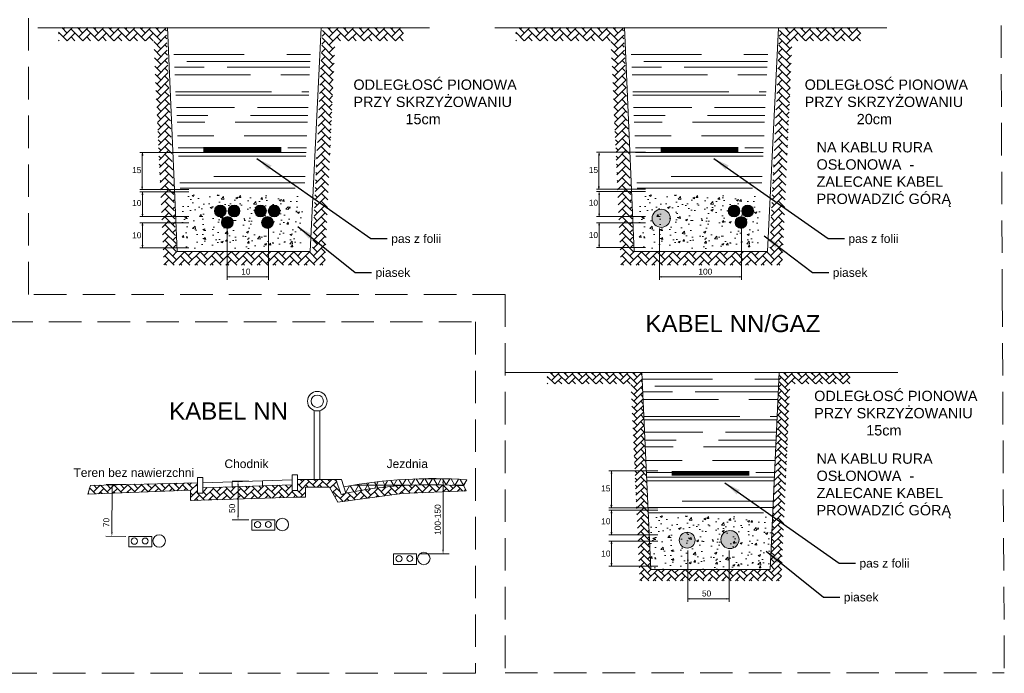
# Model space of a CAD drawing. Header units: metres. Extents: x 7168 to 12828, y 1523 to 3619.
# Tile 52 of 133: x 9842 to 9993, y 2145 to 2246. Entities that reach past the tile are written whole.
import ezdxf

# ---------------------------------------------------------------- set-up
doc = ezdxf.new("R2010")
doc.units = ezdxf.units.M
doc.linetypes.add('DASHED', pattern=[0.75, 0.5, -0.25])
doc.layers.add('0.20', color=3, linetype='Continuous', lineweight=20)
doc.layers.add('przewód swiatlo', color=1, linetype='Continuous', lineweight=20)
doc.styles.add('ARIAL-CE', font='arial.ttf')
doc.styles.get("Standard").update_dxf_attribs({"font": 'arial.ttf'})
doc.dimstyles.new('ISO-25', dxfattribs={"dimtxt": 2.5, "dimasz": 2.5, "dimexe": 1.25, "dimexo": 0.625, "dimtad": 1, "dimtxsty": 'Standard', "dimcen": 2.5, "dimadec": 0, "dimazin": 0, "dimtfac": 1, "dimtmove": 0, "dimatfit": 3, "dimfxl": 0, "dimarcsym": 0})

# ---------------------------------------------------------------- blocks, each defined once
blk = doc.blocks.new('wykop2')
at = {"layer": '0.20'}
h = blk.add_hatch(dxfattribs=at)
h.set_pattern_fill('AR-HBONE', color=0, scale=0.01, style=0)
h.set_pattern_definition([(45, (-231.4613, -64.2867), (1e-16, 1.436841), [3.048, -1.016]), (135, (-230.7429, -63.5683), (1e-16, 1.436841), [3.048, -1.016])])
h.paths.add_polyline_path([(3.03, 5.72), (4.85, 5.72), (4.85, 7.8), (9.88, 7.8), (11.64, 4.66), (25.08, 6.48), (38.54, 7.03), (38.06, 8.08, 0.069412), (13.3, 6.57), (12.35, 6.28), (11.24, 9.47), (3.2, 9.47), (3.2, 7.11), (2.04, 7.11), (2.04, 8.32), (-16.66, 7.72), (-16.66, 6.57), (-17.82, 6.57), (-17.82, 8.75), (-40.26, 8.2), (-40.8, 6.38), (-19.27, 7.19), (-19.27, 5)])
h = blk.add_hatch(dxfattribs=at)
h.set_pattern_fill('NET3', color=0, scale=0.5, style=0)
h.set_pattern_definition([(0, (-231.4613, -64.2867), (0, 1.5875), []), (60, (-231.4613, -64.2867), (-1.374815, 0.79375), []), (120, (-231.4613, -64.2867), (-1.374815, -0.79375), [])])
h.paths.add_polyline_path([(38.06, 8.08), (38.71, 9.38, 0.064396), (12.91, 7.87), (13.3, 6.57, -0.069412)])
at = {"layer": '0.20', "color": 0}
for p, q in [((6.67, 9.47), (6.67, 23.9)), ((7.82, 9.47), (7.82, 23.86)), ((2.04, 10.43), (3.2, 10.43)), ((2.04, 7.11), (2.04, 10.43)), ((3.2, 10.43), (3.2, 7.11)), ((-32.78, 8.4), (-36.96, 8.42)), ((-17.82, 9.89), (-16.66, 9.89)), ((-17.82, 6.57), (-17.82, 9.89)), ((-16.66, 9.89), (-16.66, 6.57)), ((-10.56, 8.95), (-10.52, 7.92)), ((-7, 9.08), (-10.55, 9.08)), ((-4.2, 9.15), (-4.2, 8.12)), ((3.2, 9.47), (12.43, 9.47)), ((28.71, 9.56), (34.93, 9.57)), ((33.69, -5.27), (33.68, 8.67)), ((38.71, 9.38), (38.06, 8.08)), ((-35.71, 7.51), (-35.74, -1.57)), ((-16.66, 6.57), (-17.82, 6.57)), ((-9.3, 1.86), (-9.3, 8.18)), ((3.2, 7.11), (2.04, 7.11)), ((-7, 0.96), (-10.55, 0.96)), ((-32.82, -2.49), (-37, -2.47)), ((28.72, -6.18), (34.94, -6.17))]:
    blk.add_line(p, q, dxfattribs=at)
for points in [[(-40.26, 8.2), (-17.82, 8.75)], [(-6.37, 0.96), (-1.55, 0.96), (-1.55, -1.21), (-6.37, -1.21)], [(-32.2, -2.49), (-27.38, -2.49), (-27.38, -4.66), (-32.2, -4.66)], [(23.27, -6.18), (28.09, -6.18), (28.09, -8.35), (23.27, -8.35)]]:
    blk.add_lwpolyline(points, close=True, dxfattribs=at)
for points in [[(-16.66, 8.75), (2.04, 9.35)], [(-16.66, 7.72), (2.04, 8.32)], [(13.3, 6.57), (12.35, 6.28), (11.24, 9.47)], [(12.43, 9.47), (13.3, 6.57)], [(-40.8, 6.38), (-40.26, 8.2)], [(-40.8, 6.38), (-19.27, 7.19), (-19.27, 5), (3.03, 5.72), (4.85, 5.72), (4.85, 7.8), (9.88, 7.8), (11.64, 4.66), (25.08, 6.48), (38.54, 7.03), (38.06, 8.08)]]:
    blk.add_lwpolyline(points, dxfattribs=at)
for centre, radius in [((7.32, 25.85), 2.05), ((7.32, 25.85), 1.3), ((-5.2, -0.03), 0.662), ((-2.94, 0), 0.615), ((0, 0), 1.31), ((-31.03, -3.48), 0.662), ((-28.76, -3.45), 0.615), ((-25.83, -3.45), 1.31), ((29.65, -7.14), 1.31), ((24.44, -7.17), 0.662), ((26.71, -7.14), 0.615)]:
    blk.add_circle(centre, radius, dxfattribs=at)
for centre, radius, start, end in [((31.62, -91.11), 100.74, 85.9641, 100.7023), ((31.06, -81.42), 89.77, 85.5313, 101.4139)]:
    blk.add_arc(centre, radius, start, end, dxfattribs=at)
for points in [[(-35.86, 7.51), (-35.56, 7.51), (-35.71, 8.41)], [(-9.45, 8.18), (-9.15, 8.18), (-9.3, 9.08)], [(33.83, 8.67), (33.53, 8.67), (33.68, 9.57)], [(-9.45, 1.86), (-9.15, 1.86), (-9.3, 0.96)], [(-35.89, -1.57), (-35.59, -1.58), (-35.75, -2.47)], [(33.84, -5.27), (33.54, -5.27), (33.69, -6.17)]]:
    blk.add_solid(points, dxfattribs=at)
at = {"layer": '0.20', "color": 0, "char_height": 1.8, "attachment_point": 5, "style": 'ARIAL-CE'}
for s, insert in [('Chodnik', (-7.53, 12.72)), ('Jezdnia', (26.19, 12.72)), ('Teren bez nawierzchni', (-31.15, 10.87))]:
    blk.add_mtext(s, dxfattribs=dict(at, insert=insert))

msp = doc.modelspace()

# ---------------------------------------------------------------- hatches: boundary and pattern name
at = {"lineweight": 9}
h = msp.add_hatch(color=256, dxfattribs=at)
h.set_gradient(color2=(0, 0, 0), one_color=1)
h.paths.add_polyline_path([(9860.356, 2225.062), (9860.411, 2225.393), (9860.466, 2225.062)])
h = msp.add_hatch(color=256, dxfattribs=at)
h.set_gradient(color2=(0, 0, 0), one_color=1)
h.paths.add_polyline_path([(9930.612, 2225.092), (9930.667, 2225.422), (9930.723, 2225.092)])
h = msp.add_hatch(color=256, dxfattribs=at)
h.set_gradient(color2=(0, 0, 0), one_color=1)
h.paths.add_polyline_path([(9860.449, 2220.218), (9860.394, 2219.888), (9860.338, 2220.218)])
h = msp.add_hatch(color=256, dxfattribs=at)
h.set_gradient(color2=(0, 0, 0), one_color=1)
h.paths.add_polyline_path([(9860.359, 2219.005), (9860.414, 2219.335), (9860.469, 2219.005)])
h = msp.add_hatch(color=256, dxfattribs=at)
h.set_gradient(color2=(0, 0, 0), one_color=1)
h.paths.add_polyline_path([(9930.705, 2220.248), (9930.65, 2219.917), (9930.595, 2220.248)])
h = msp.add_hatch(color=256, dxfattribs=at)
h.set_gradient(color2=(0, 0, 0), one_color=1)
h.paths.add_polyline_path([(9930.615, 2219.034), (9930.67, 2219.365), (9930.725, 2219.034)])
h = msp.add_hatch(color=256, dxfattribs=at)
h.set_gradient(color1=(255, 255, 0), color2=(255, 255, 20), one_color=1, tint=0.54, name='INVCYLINDER')
edge = h.paths.add_edge_path()
edge.add_arc((9940.233, 2215.382), 1.396, 0, 360)
h = msp.add_hatch(color=256, dxfattribs=at)
h.set_gradient(color2=(0, 0, 0), one_color=1)
h.paths.add_polyline_path([(9860.472, 2216.037), (9860.416, 2215.706), (9860.361, 2216.037)])
h = msp.add_hatch(color=256, dxfattribs=at)
h.set_gradient(color2=(0, 0, 0), one_color=1)
h.paths.add_polyline_path([(9930.728, 2216.066), (9930.673, 2215.736), (9930.618, 2216.066)])
h = msp.add_hatch(color=256, dxfattribs=at)
h.set_gradient(color2=(0, 0, 0), one_color=1)
h.paths.add_polyline_path([(9860.36, 2214.283), (9860.415, 2214.614), (9860.47, 2214.283)])
h = msp.add_hatch(color=256, dxfattribs=at)
h.set_gradient(color2=(0, 0, 0), one_color=1)
h.paths.add_polyline_path([(9930.617, 2214.313), (9930.672, 2214.643), (9930.727, 2214.313)])
h = msp.add_hatch(color=256, dxfattribs=at)
h.set_gradient(color2=(0, 0, 0), one_color=1)
h.paths.add_polyline_path([(9860.471, 2211.268), (9860.416, 2210.937), (9860.361, 2211.268)])
h = msp.add_hatch(color=256, dxfattribs=at)
h.set_gradient(color2=(0, 0, 0), one_color=1)
h.paths.add_polyline_path([(9930.728, 2211.298), (9930.673, 2210.967), (9930.618, 2211.298)])
h = msp.add_hatch(color=256, dxfattribs=at)
h.set_gradient(color2=(0, 0, 0), one_color=1)
h.paths.add_polyline_path([(9873.77, 2206.296), (9873.44, 2206.351), (9873.77, 2206.407)])
h = msp.add_hatch(color=256, dxfattribs=at)
h.set_gradient(color2=(0, 0, 0), one_color=1)
h.paths.add_polyline_path([(9879.457, 2206.407), (9879.787, 2206.351), (9879.457, 2206.296)])
h = msp.add_hatch(color=256, dxfattribs=at)
h.set_gradient(color2=(0, 0, 0), one_color=1)
h.paths.add_polyline_path([(9940.288, 2206.296), (9939.957, 2206.351), (9940.288, 2206.407)])
h = msp.add_hatch(color=256, dxfattribs=at)
h.set_gradient(color2=(0, 0, 0), one_color=1)
h.paths.add_polyline_path([(9952.245, 2206.407), (9952.576, 2206.351), (9952.245, 2206.296)])
h = msp.add_hatch(color=256, dxfattribs=at)
h.set_gradient(color2=(0, 0, 0), one_color=1)
h.paths.add_polyline_path([(9932.524, 2176.091), (9932.579, 2176.422), (9932.634, 2176.091)])
h = msp.add_hatch(color=256, dxfattribs=at)
h.set_gradient(color2=(0, 0, 0), one_color=1)
h.paths.add_polyline_path([(9932.617, 2171.247), (9932.561, 2170.917), (9932.506, 2171.247)])
h = msp.add_hatch(color=256, dxfattribs=at)
h.set_gradient(color2=(0, 0, 0), one_color=1)
h.paths.add_polyline_path([(9932.527, 2170.034), (9932.582, 2170.364), (9932.637, 2170.034)])
h = msp.add_hatch(color=256, dxfattribs=at)
h.set_gradient(color2=(0, 0, 0), one_color=1)
h.paths.add_polyline_path([(9932.639, 2167.066), (9932.584, 2166.735), (9932.529, 2167.066)])
h = msp.add_hatch(color=256, dxfattribs=at)
h.set_gradient(color1=(0, 0, 255), color2=(0, 0, 102), one_color=1, tint=0.2, name='INVCYLINDER')
edge = h.paths.add_edge_path()
edge.add_arc((9944.22, 2165.861), 1.222, 0, 360)
h = msp.add_hatch(color=256, dxfattribs=at)
h.set_gradient(color1=(255, 255, 0), color2=(255, 255, 20), one_color=1, tint=0.54, name='INVCYLINDER')
edge = h.paths.add_edge_path()
edge.add_arc((9950.812, 2165.952), 1.396, 0, 360)
h = msp.add_hatch(color=256, dxfattribs=at)
h.set_gradient(color2=(0, 0, 0), one_color=1)
h.paths.add_polyline_path([(9932.528, 2165.312), (9932.583, 2165.643), (9932.638, 2165.312)])
h = msp.add_hatch(color=256, dxfattribs=at)
h.set_gradient(color2=(0, 0, 0), one_color=1)
h.paths.add_polyline_path([(9932.639, 2162.297), (9932.584, 2161.967), (9932.529, 2162.297)])
h = msp.add_hatch(color=256, dxfattribs=at)
h.set_gradient(color2=(0, 0, 0), one_color=1)
h.paths.add_polyline_path([(9944.658, 2156.773), (9944.328, 2156.828), (9944.658, 2156.883)])
h = msp.add_hatch(color=256, dxfattribs=at)
h.set_gradient(color2=(0, 0, 0), one_color=1)
h.paths.add_polyline_path([(9950.345, 2156.883), (9950.675, 2156.828), (9950.345, 2156.773)])
at = {"layer": '0.20', "lineweight": 9}
h = msp.add_hatch(dxfattribs=at)
h.set_pattern_fill('AR-HBONE', color=0, scale=0.00837, style=0)
h.set_pattern_definition([(45, (9903.5542, 2189.1542), (1e-16, 1.202633), [2.55117, -0.85039]), (135, (9904.1555, 2189.7555), (1e-16, 1.202633), [2.55117, -0.85039])])
h.paths.add_polyline_path([(9847.501, 2244.708), (9847.501, 2242.686), (9862.149, 2242.686), (9862.907, 2225.876), (9864.931, 2225.876), (9864.082, 2244.708)])
h.paths.add_polyline_path([(9863.191, 2219.598), (9865.215, 2219.598), (9864.931, 2225.876), (9862.907, 2225.876)])
h.paths.add_polyline_path([(9865.215, 2219.598), (9863.191, 2219.598), (9863.38, 2215.413), (9865.404, 2215.413)])
h.paths.add_polyline_path([(9863.38, 2215.413), (9863.426, 2214.379), (9865.45, 2214.379), (9865.404, 2215.413)])
h.paths.add_polyline_path([(9863.615, 2210.194), (9865.639, 2210.194), (9865.45, 2214.379), (9863.426, 2214.379)])
h.paths.add_polyline_path([(9863.615, 2210.194), (9863.706, 2208.172), (9876.102, 2208.172), (9876.102, 2210.194), (9865.639, 2210.194)])
h.paths.add_polyline_path([(9888.497, 2208.172), (9888.588, 2210.194), (9876.102, 2210.194), (9876.102, 2208.172)])
h.paths.add_polyline_path([(9888.777, 2214.379), (9886.753, 2214.379), (9886.564, 2210.194), (9888.588, 2210.194)])
h.paths.add_polyline_path([(9886.8, 2215.413), (9886.753, 2214.379), (9888.777, 2214.379), (9888.824, 2215.413)])
h.paths.add_polyline_path([(9886.8, 2215.413), (9888.824, 2215.413), (9889.013, 2219.598), (9886.988, 2219.598)])
h.paths.add_polyline_path([(9889.296, 2225.876), (9887.272, 2225.876), (9886.988, 2219.598), (9889.013, 2219.598)])
h.paths.add_polyline_path([(9890.054, 2242.686), (9900.603, 2242.686), (9900.603, 2244.708), (9888.122, 2244.708), (9887.272, 2225.876), (9889.296, 2225.876)])
h.paths.add_polyline_path([(9862.465, 2216.814), (9862.465, 2218.197), (9863.611, 2218.197), (9863.611, 2216.814)], flags=9)
h = msp.add_hatch(dxfattribs=at)
h.set_pattern_fill('AR-HBONE', color=0, scale=0.00837, style=0)
h.set_pattern_definition([(45, (9973.8925, 2189.1542), (1e-16, 1.202633), [2.55117, -0.85039]), (135, (9974.4938, 2189.7555), (1e-16, 1.202633), [2.55117, -0.85039])])
h.paths.add_polyline_path([(9917.84, 2244.708), (9917.84, 2242.686), (9932.487, 2242.686), (9933.246, 2225.876), (9935.27, 2225.876), (9934.42, 2244.708)])
h.paths.add_polyline_path([(9933.529, 2219.598), (9935.553, 2219.598), (9935.27, 2225.876), (9933.246, 2225.876)])
h.paths.add_polyline_path([(9935.553, 2219.598), (9933.529, 2219.598), (9933.718, 2215.413), (9935.742, 2215.413)])
h.paths.add_polyline_path([(9933.718, 2215.413), (9933.764, 2214.379), (9935.789, 2214.379), (9935.742, 2215.413)])
h.paths.add_polyline_path([(9933.953, 2210.194), (9935.977, 2210.194), (9935.789, 2214.379), (9933.764, 2214.379)])
h.paths.add_polyline_path([(9933.953, 2210.194), (9934.045, 2208.172), (9946.44, 2208.172), (9946.44, 2210.194), (9935.977, 2210.194)])
h.paths.add_polyline_path([(9958.835, 2208.172), (9958.926, 2210.194), (9946.44, 2210.194), (9946.44, 2208.172)])
h.paths.add_polyline_path([(9959.115, 2214.379), (9957.091, 2214.379), (9956.902, 2210.194), (9958.926, 2210.194)])
h.paths.add_polyline_path([(9957.138, 2215.413), (9957.091, 2214.379), (9959.115, 2214.379), (9959.162, 2215.413)])
h.paths.add_polyline_path([(9957.138, 2215.413), (9959.162, 2215.413), (9959.351, 2219.598), (9957.327, 2219.598)])
h.paths.add_polyline_path([(9959.634, 2225.876), (9957.61, 2225.876), (9957.327, 2219.598), (9959.351, 2219.598)])
h.paths.add_polyline_path([(9960.393, 2242.686), (9970.941, 2242.686), (9970.941, 2244.708), (9958.46, 2244.708), (9957.61, 2225.876), (9959.634, 2225.876)])
h.paths.add_polyline_path([(9932.803, 2216.814), (9932.803, 2218.197), (9933.949, 2218.197), (9933.949, 2216.814)], flags=9)
h = msp.add_hatch(dxfattribs=at)
h.set_pattern_fill('AR-CONC', color=0, scale=0.018371, style=0)
h.set_pattern_definition([(50, (9899.8763, 2192.264), (3.34688, -0.29281), [0.34996, -3.8496]), (355, (9899.8763, 2192.264), (-0.64744, 3.50986), [0.27997, -3.07968]), (100.451, (9900.1552, 2192.2395), (2.69945, 3.21703), [0.29742, -3.27166]), (46.184, (9899.8763, 2193.197), (4.97994, -0.77235), [0.52495, -5.7744]), (96.636, (9900.2913, 2193.133), (4.3613, 4.5454), [0.44613, -4.9075]), (351.184, (9899.8763, 2193.197), (4.3613, 4.5454), [0.41996, -4.6195]), (21, (9900.343, 2192.9638), (2.78529, -1.8787), [0.34996, -3.8496]), (326, (9900.343, 2192.964), (1.13535, 3.38368), [0.27997, -3.07968]), (71.451, (9900.575, 2192.8073), (3.92063, 1.505), [0.29742, -3.27166]), (37.5, (9899.8763, 2192.2639), (0.05674, 1.553344), [0, -3.04235, 0, -3.12634, 0, -3.091346]), (7.5, (9899.8763, 2192.264), (1.22753, 1.8404), [0, -1.78248, 0, -2.97236, 0, -1.17821]), (327.5, (9898.8358, 2192.2639), (2.490908, -0.10524), [0, -1.166546, 0, -3.63962, 0, -4.8295]), (317.5, (9898.3691, 2192.264), (2.72125, 0.4671), [0, -1.51651, 0, -2.41708, 0, -3.42964])])
h.paths.add_polyline_path([(9885.333, 2218.992), (9875.775, 2218.992), (9875.775, 2215.318, -0.4142136), (9876.228, 2214.864, -0.4142136), (9875.775, 2214.41), (9885.126, 2214.41)])
h.paths.add_polyline_path([(9875.775, 2218.992), (9866.217, 2218.992), (9866.589, 2210.736), (9875.775, 2210.736), (9875.775, 2214.41, -0.4142136), (9875.321, 2214.864, -0.4142136), (9875.775, 2215.318)])
h.paths.add_polyline_path([(9885.126, 2214.41), (9875.775, 2214.41), (9875.775, 2210.736), (9884.96, 2210.736)])
h = msp.add_hatch(dxfattribs=at)
h.set_pattern_fill('AR-CONC', color=0, scale=0.018371, style=0)
h.set_pattern_definition([(50, (9970.2146, 2192.264), (3.34688, -0.29281), [0.34996, -3.8496]), (355, (9970.2146, 2192.264), (-0.64744, 3.50986), [0.27997, -3.07968]), (100.451, (9970.4935, 2192.2395), (2.69945, 3.21703), [0.29742, -3.27166]), (46.184, (9970.2146, 2193.197), (4.97994, -0.77235), [0.52495, -5.7744]), (96.636, (9970.6296, 2193.133), (4.3613, 4.5454), [0.44613, -4.9075]), (351.184, (9970.2146, 2193.197), (4.3613, 4.5454), [0.41996, -4.6195]), (21, (9970.6812, 2192.9638), (2.78529, -1.8787), [0.34996, -3.8496]), (326, (9970.6812, 2192.964), (1.13535, 3.38368), [0.27997, -3.07968]), (71.451, (9970.9133, 2192.8073), (3.92063, 1.505), [0.29742, -3.27166]), (37.5, (9970.2146, 2192.2639), (0.05674, 1.553344), [0, -3.04235, 0, -3.12634, 0, -3.091346]), (7.5, (9970.2146, 2192.264), (1.22753, 1.8404), [0, -1.78248, 0, -2.97236, 0, -1.17821]), (327.5, (9969.174, 2192.2639), (2.490908, -0.10524), [0, -1.166546, 0, -3.63962, 0, -4.8295]), (317.5, (9968.7074, 2192.264), (2.72125, 0.4671), [0, -1.51651, 0, -2.41708, 0, -3.42964])])
h.paths.add_polyline_path([(9955.671, 2218.992), (9946.113, 2218.992), (9946.113, 2215.318, -0.4142136), (9946.567, 2214.864, -0.4142136), (9946.113, 2214.41), (9955.464, 2214.41)])
h.paths.add_polyline_path([(9946.113, 2218.992), (9936.555, 2218.992), (9936.928, 2210.736), (9946.113, 2210.736), (9946.113, 2214.41, -0.4142136), (9945.659, 2214.864, -0.4142136), (9946.113, 2215.318)])
h.paths.add_polyline_path([(9955.464, 2214.41), (9946.113, 2214.41), (9946.113, 2210.736), (9955.298, 2210.736)])
h = msp.add_hatch(dxfattribs=at)
h.set_pattern_fill('AR-HBONE', color=0, scale=0.007348, style=0)
h.set_pattern_definition([(45, (9971.9161, 2142.88795), (1e-16, 1.055837), [2.239768, -0.74659]), (135, (9972.444, 2143.4159), (1e-16, 1.055837), [2.239768, -0.74659])])
h.paths.add_polyline_path([(9922.705, 2191.661), (9922.705, 2189.886), (9935.565, 2189.886), (9936.231, 2175.127), (9938.008, 2175.127), (9937.262, 2191.661)])
h.paths.add_polyline_path([(9936.479, 2169.616), (9938.256, 2169.616), (9938.008, 2175.127), (9936.231, 2175.127)])
h.paths.add_polyline_path([(9938.256, 2169.616), (9936.479, 2169.616), (9936.645, 2165.942), (9938.422, 2165.942)])
h.paths.add_polyline_path([(9936.645, 2165.942), (9936.686, 2165.034), (9938.463, 2165.034), (9938.422, 2165.942)])
h.paths.add_polyline_path([(9936.852, 2161.36), (9938.629, 2161.36), (9938.463, 2165.034), (9936.686, 2165.034)])
h.paths.add_polyline_path([(9936.852, 2161.36), (9936.932, 2159.585), (9947.814, 2159.585), (9947.814, 2161.36), (9938.629, 2161.36)])
h.paths.add_polyline_path([(9958.697, 2159.585), (9958.777, 2161.36), (9947.814, 2161.36), (9947.814, 2159.585)])
h.paths.add_polyline_path([(9958.943, 2165.034), (9957.166, 2165.034), (9957, 2161.36), (9958.777, 2161.36)])
h.paths.add_polyline_path([(9957.207, 2165.942), (9957.166, 2165.034), (9958.943, 2165.034), (9958.984, 2165.942)])
h.paths.add_polyline_path([(9957.207, 2165.942), (9958.984, 2165.942), (9959.149, 2169.616), (9957.372, 2169.616)])
h.paths.add_polyline_path([(9959.398, 2175.127), (9957.621, 2175.127), (9957.372, 2169.616), (9959.149, 2169.616)])
h.paths.add_polyline_path([(9960.064, 2189.886), (9969.325, 2189.886), (9969.325, 2191.661), (9958.367, 2191.661), (9957.621, 2175.127), (9959.398, 2175.127)])
h.paths.add_polyline_path([(9935.842, 2167.172), (9935.842, 2168.385), (9936.848, 2168.385), (9936.848, 2167.172)], flags=9)
h = msp.add_hatch(dxfattribs=at)
h.set_pattern_fill('AR-CONC', color=0, scale=0.018371, style=0)
h.set_pattern_definition([(50, (9971.916, 2142.888), (3.34688, -0.29281), [0.34996, -3.8496]), (355, (9971.916, 2142.888), (-0.64744, 3.50986), [0.27997, -3.07968]), (100.451, (9972.195, 2142.8636), (2.69945, 3.21703), [0.29742, -3.27166]), (46.184, (9971.916, 2143.821), (4.97994, -0.77235), [0.52495, -5.7744]), (96.636, (9972.331, 2143.757), (4.3613, 4.5454), [0.44613, -4.9075]), (351.184, (9971.916, 2143.821), (4.3613, 4.5454), [0.41996, -4.6195]), (21, (9972.3827, 2143.588), (2.78529, -1.8787), [0.34996, -3.8496]), (326, (9972.3827, 2143.588), (1.13535, 3.38368), [0.27997, -3.07968]), (71.451, (9972.6148, 2143.4313), (3.92063, 1.505), [0.29742, -3.27166]), (37.5, (9971.9161, 2142.888), (0.05674, 1.553344), [0, -3.04235, 0, -3.12634, 0, -3.091346]), (7.5, (9971.916, 2142.888), (1.22753, 1.8404), [0, -1.78248, 0, -2.97236, 0, -1.17821]), (327.5, (9970.8755, 2142.888), (2.490908, -0.10524), [0, -1.166546, 0, -3.63962, 0, -4.8295]), (317.5, (9970.409, 2142.888), (2.72125, 0.4671), [0, -1.51651, 0, -2.41708, 0, -3.42964])])
h.paths.add_polyline_path([(9957.372, 2169.616), (9947.814, 2169.616), (9947.814, 2165.942, -0.4142136), (9948.268, 2165.488, -0.4142136), (9947.814, 2165.034), (9957.166, 2165.034)])
h.paths.add_polyline_path([(9947.814, 2169.616), (9938.256, 2169.616), (9938.629, 2161.36), (9947.814, 2161.36), (9947.814, 2165.034, -0.4142136), (9947.361, 2165.488, -0.4142136), (9947.814, 2165.942)])
h.paths.add_polyline_path([(9957.166, 2165.034), (9947.814, 2165.034), (9947.814, 2161.36), (9957, 2161.36)])
at = {"layer": 'przewód swiatlo', "lineweight": 9}
h = msp.add_hatch(dxfattribs=at)
h.set_pattern_fill('AR-RROOF', color=4, scale=0.183708, style=0)
h.set_pattern_definition([(0, (9899.8763, 2192.825), (10.2656, 4.6662), [69.9927, -9.3324, 23.3309, -4.6662]), (0, (9906.0823, 2195.158), (-4.6662, 6.206), [13.9985, -1.5398, 27.9971, -3.4996]), (0, (9902.2094, 2196.791), (24.26415, 3.12634), [37.3295, -6.53266, 18.6647, -4.6662])])
h.paths.add_polyline_path([(9875.775, 2241.598), (9865.222, 2241.598), (9866.217, 2219.553), (9875.775, 2219.553)])
h.paths.add_polyline_path([(9886.328, 2241.598), (9875.775, 2241.598), (9875.775, 2219.553), (9885.333, 2219.553)])
h = msp.add_hatch(dxfattribs=at)
h.set_pattern_fill('AR-RROOF', color=4, scale=0.183708, style=0)
h.set_pattern_definition([(0, (9970.2146, 2192.825), (10.2656, 4.6662), [69.9927, -9.3324, 23.3309, -4.6662]), (0, (9976.4206, 2195.158), (-4.6662, 6.206), [13.9985, -1.5398, 27.9971, -3.4996]), (0, (9972.5477, 2196.791), (24.26415, 3.12634), [37.3295, -6.53266, 18.6647, -4.6662])])
h.paths.add_polyline_path([(9946.113, 2241.598), (9935.56, 2241.598), (9936.555, 2219.553), (9946.113, 2219.553)])
h.paths.add_polyline_path([(9956.666, 2241.598), (9946.113, 2241.598), (9946.113, 2219.553), (9955.671, 2219.553)])
h = msp.add_hatch(color=1, dxfattribs=at)
h.paths.add_polyline_path([(9872.405, 2217.408, 0.4142136), (9871.498, 2216.501, 0.4142136), (9872.405, 2215.593)])
h.paths.add_polyline_path([(9872.405, 2217.408), (9872.405, 2215.593, 0.4142136), (9873.313, 2216.501, 0.4142136)])
h = msp.add_hatch(color=1, dxfattribs=at)
h.paths.add_polyline_path([(9874.51, 2217.408, 0.4142136), (9873.603, 2216.501, 0.4142136), (9874.51, 2215.593)])
h.paths.add_polyline_path([(9874.51, 2217.408), (9874.51, 2215.593, 0.4142136), (9875.418, 2216.501, 0.4142136)])
h = msp.add_hatch(color=1, dxfattribs=at)
h.paths.add_polyline_path([(9878.576, 2217.408, 0.4142136), (9877.668, 2216.501, 0.4142136), (9878.576, 2215.593)])
h.paths.add_polyline_path([(9878.576, 2217.408), (9878.576, 2215.593, 0.4142136), (9879.483, 2216.501, 0.4142136)])
h = msp.add_hatch(color=1, dxfattribs=at)
h.paths.add_polyline_path([(9880.681, 2217.408, 0.4142136), (9879.773, 2216.501, 0.4142136), (9880.681, 2215.593)])
h.paths.add_polyline_path([(9880.681, 2217.408), (9880.681, 2215.593, 0.4142136), (9881.588, 2216.501, 0.4142136)])
h = msp.add_hatch(color=1, dxfattribs=at)
h.paths.add_polyline_path([(9951.435, 2217.408, 0.4142136), (9950.527, 2216.501, 0.4142136), (9951.435, 2215.593)])
h.paths.add_polyline_path([(9951.435, 2217.408), (9951.435, 2215.593, 0.4142136), (9952.342, 2216.501, 0.4142136)])
h = msp.add_hatch(color=1, dxfattribs=at)
h.paths.add_polyline_path([(9953.54, 2217.408, 0.4142136), (9952.632, 2216.501, 0.4142136), (9953.54, 2215.593)])
h.paths.add_polyline_path([(9953.54, 2217.408), (9953.54, 2215.593, 0.4142136), (9954.447, 2216.501, 0.4142136)])
h = msp.add_hatch(color=1, dxfattribs=at)
h.paths.add_polyline_path([(9873.485, 2215.645, 0.4142136), (9872.578, 2214.738, 0.4142136), (9873.485, 2213.83)])
h.paths.add_polyline_path([(9873.485, 2215.645), (9873.485, 2213.83, 0.4142136), (9874.393, 2214.738, 0.4142136)])
h = msp.add_hatch(color=1, dxfattribs=at)
h.paths.add_polyline_path([(9879.656, 2215.645, 0.4142136), (9878.748, 2214.738, 0.4142136), (9879.656, 2213.83)])
h.paths.add_polyline_path([(9879.656, 2215.645), (9879.656, 2213.83, 0.4142136), (9880.563, 2214.738, 0.4142136)])
h = msp.add_hatch(color=1, dxfattribs=at)
h.paths.add_polyline_path([(9952.515, 2215.645, 0.4142136), (9951.607, 2214.738, 0.4142136), (9952.515, 2213.83)])
h.paths.add_polyline_path([(9952.515, 2215.645), (9952.515, 2213.83, 0.4142136), (9953.422, 2214.738, 0.4142136)])
h = msp.add_hatch(dxfattribs=at)
h.set_pattern_fill('AR-RROOF', color=4, scale=0.183708, style=0)
h.set_pattern_definition([(0, (9971.916, 2142.888), (10.2656, 4.6662), [69.9927, -9.3324, 23.3309, -4.6662]), (0, (9978.122, 2145.221), (-4.6662, 6.206), [13.9985, -1.5398, 27.9971, -3.4996]), (0, (9974.2492, 2146.8542), (24.26415, 3.12634), [37.3295, -6.53266, 18.6647, -4.6662])])
h.paths.add_polyline_path([(9947.814, 2191.661), (9937.262, 2191.661), (9938.256, 2169.616), (9947.814, 2169.616)])
h.paths.add_polyline_path([(9958.367, 2191.661), (9947.814, 2191.661), (9947.814, 2169.616), (9957.372, 2169.616)])

# ---------------------------------------------------------------- linework, layer by layer
at = {"lineweight": 9}
for p, q in [((9860.025, 2225.498), (9867.549, 2225.498)), ((9860.356, 2225.062), (9860.411, 2225.393)), ((9860.411, 2225.393), (9860.466, 2225.062)), ((9930.282, 2225.528), (9937.806, 2225.528)), ((9930.612, 2225.092), (9930.667, 2225.422)), ((9930.667, 2225.422), (9930.723, 2225.092)), ((9860.466, 2225.062), (9860.356, 2225.062)), ((9860.394, 2219.888), (9860.394, 2225.288)), ((9930.723, 2225.092), (9930.612, 2225.092)), ((9930.65, 2219.917), (9930.65, 2225.317)), ((9860.025, 2219.825), (9867.549, 2219.825)), ((9860.025, 2219.452), (9867.549, 2219.452)), ((9860.394, 2219.888), (9860.338, 2220.218)), ((9860.338, 2220.218), (9860.449, 2220.218)), ((9860.359, 2219.005), (9860.414, 2219.335)), ((9860.449, 2220.218), (9860.394, 2219.888)), ((9860.414, 2219.335), (9860.414, 2215.721)), ((9860.414, 2219.335), (9860.469, 2219.005)), ((9930.282, 2219.854), (9937.806, 2219.854)), ((9930.282, 2219.482), (9937.806, 2219.482)), ((9930.65, 2219.917), (9930.595, 2220.248)), ((9930.595, 2220.248), (9930.705, 2220.248)), ((9930.615, 2219.034), (9930.67, 2219.365)), ((9930.705, 2220.248), (9930.65, 2219.917)), ((9930.67, 2219.365), (9930.67, 2215.751)), ((9930.67, 2219.365), (9930.725, 2219.034)), ((9860.469, 2219.005), (9860.359, 2219.005)), ((9930.725, 2219.034), (9930.615, 2219.034)), ((9860.025, 2215.649), (9867.549, 2215.649)), ((9860.416, 2215.706), (9860.361, 2216.037)), ((9860.361, 2216.037), (9860.472, 2216.037)), ((9860.472, 2216.037), (9860.416, 2215.706)), ((9930.282, 2215.679), (9937.806, 2215.679)), ((9930.673, 2215.736), (9930.618, 2216.066)), ((9930.618, 2216.066), (9930.728, 2216.066)), ((9930.728, 2216.066), (9930.673, 2215.736)), ((9860.025, 2214.663), (9867.549, 2214.663)), ((9860.36, 2214.283), (9860.415, 2214.614)), ((9860.47, 2214.283), (9860.36, 2214.283)), ((9860.415, 2214.614), (9860.47, 2214.283)), ((9860.415, 2214.614), (9860.415, 2210.944)), ((9873.443, 2213.808), (9873.443, 2205.9)), ((9879.796, 2213.808), (9879.796, 2205.9)), ((9930.282, 2214.693), (9937.806, 2214.693)), ((9930.617, 2214.313), (9930.672, 2214.643)), ((9930.727, 2214.313), (9930.617, 2214.313)), ((9930.672, 2214.643), (9930.727, 2214.313)), ((9930.672, 2214.643), (9930.672, 2210.973)), ((9939.945, 2213.808), (9939.945, 2205.9)), ((9952.576, 2213.808), (9952.576, 2205.9)), ((9860.025, 2210.848), (9867.549, 2210.848)), ((9860.416, 2210.937), (9860.361, 2211.268)), ((9860.361, 2211.268), (9860.471, 2211.268)), ((9860.471, 2211.268), (9860.416, 2210.937)), ((9930.282, 2210.878), (9937.806, 2210.878)), ((9930.673, 2210.967), (9930.618, 2211.298)), ((9930.618, 2211.298), (9930.728, 2211.298)), ((9930.728, 2211.298), (9930.673, 2210.967)), ((9873.44, 2206.351), (9873.77, 2206.407)), ((9873.77, 2206.296), (9873.44, 2206.351)), ((9873.659, 2206.353), (9879.456, 2206.353)), ((9873.77, 2206.407), (9873.77, 2206.296)), ((9879.457, 2206.296), (9879.457, 2206.407)), ((9879.457, 2206.407), (9879.787, 2206.351)), ((9879.787, 2206.351), (9879.457, 2206.296)), ((9939.957, 2206.351), (9940.288, 2206.407)), ((9940.288, 2206.296), (9939.957, 2206.351)), ((9940.288, 2206.407), (9940.288, 2206.296)), ((9940.288, 2206.353), (9952.245, 2206.353)), ((9952.245, 2206.296), (9952.245, 2206.407)), ((9952.245, 2206.407), (9952.576, 2206.351)), ((9952.576, 2206.351), (9952.245, 2206.296)), ((9932.193, 2176.527), (9939.717, 2176.527)), ((9932.524, 2176.091), (9932.579, 2176.422)), ((9932.634, 2176.091), (9932.524, 2176.091)), ((9932.561, 2170.917), (9932.561, 2176.317)), ((9932.579, 2176.422), (9932.634, 2176.091)), ((9932.193, 2170.854), (9939.717, 2170.854)), ((9932.561, 2170.917), (9932.506, 2171.247)), ((9932.506, 2171.247), (9932.617, 2171.247)), ((9932.617, 2171.247), (9932.561, 2170.917)), ((9932.193, 2170.481), (9939.717, 2170.481)), ((9932.527, 2170.034), (9932.582, 2170.364)), ((9932.637, 2170.034), (9932.527, 2170.034)), ((9932.582, 2170.364), (9932.582, 2166.75)), ((9932.582, 2170.364), (9932.637, 2170.034)), ((9932.193, 2166.678), (9939.717, 2166.678)), ((9932.584, 2166.735), (9932.529, 2167.066)), ((9932.529, 2167.066), (9932.639, 2167.066)), ((9932.639, 2167.066), (9932.584, 2166.735)), ((9932.193, 2165.692), (9939.717, 2165.692)), ((9932.528, 2165.312), (9932.583, 2165.643)), ((9932.638, 2165.312), (9932.528, 2165.312)), ((9932.583, 2165.643), (9932.638, 2165.312)), ((9932.583, 2165.643), (9932.583, 2161.973)), ((9944.33, 2164.284), (9944.33, 2156.376)), ((9950.684, 2164.284), (9950.684, 2156.376)), ((9932.193, 2161.878), (9939.717, 2161.878)), ((9932.584, 2161.967), (9932.529, 2162.297)), ((9932.529, 2162.297), (9932.639, 2162.297)), ((9932.639, 2162.297), (9932.584, 2161.967)), ((9944.328, 2156.828), (9944.658, 2156.883)), ((9944.658, 2156.773), (9944.328, 2156.828)), ((9944.547, 2156.829), (9950.344, 2156.829)), ((9944.658, 2156.883), (9944.658, 2156.773)), ((9950.345, 2156.773), (9950.345, 2156.883)), ((9950.345, 2156.883), (9950.675, 2156.828)), ((9950.675, 2156.828), (9950.345, 2156.773))]:
    msp.add_line(p, q, dxfattribs=at)
at = {"linetype": 'DASHED', "lineweight": 9, "ltscale": 10}
for p, q in [((9916.222, 2203.667), (9916.222, 2145.455)), ((9916.222, 2145.455), (9993.021, 2145.455))]:
    msp.add_line(p, q, dxfattribs=at)
for points in [[(9842.884, 2305.041), (9992.24, 2305.041), (9992.708, 2203.667), (9993.021, 2145.455)], [(9916.222, 2203.667), (9842.884, 2203.667), (9842.884, 2305.041)]]:
    msp.add_lwpolyline(points, dxfattribs=at)
msp.add_lwpolyline([(9771.027, 2199.428), (9911.654, 2199.428), (9911.654, 2145.375), (9771.027, 2145.375)], close=True, dxfattribs=at)
at = {"layer": 'przewód swiatlo', "color": 0, "lineweight": 9}
for points in [[(9844.299, 2244.673), (9904.601, 2244.673)], [(9850.643, 2244.699), (9864.262, 2244.709), (9865.743, 2210.282), (9886.243, 2210.278), (9887.924, 2244.672), (9897.263, 2244.655)], [(9914.637, 2244.673), (9974.939, 2244.673)], [(9920.981, 2244.699), (9934.601, 2244.709), (9936.081, 2210.282), (9956.581, 2210.278), (9958.262, 2244.672), (9967.601, 2244.655)], [(9916.339, 2191.661), (9976.641, 2191.661)], [(9922.705, 2191.661), (9937.262, 2191.661), (9938.629, 2161.36), (9957, 2161.36), (9958.367, 2191.661), (9969.325, 2191.661)], [(9957, 2161.36), (9958.367, 2191.661)], [(9938.629, 2161.36), (9957, 2161.36)]]:
    msp.add_lwpolyline(points, dxfattribs=at)
at = {"layer": 'przewód swiatlo', "color": 5, "lineweight": 9, "const_width": 0.735}
for points in [[(9869.787, 2225.962), (9881.762, 2225.962)], [(9940.126, 2225.962), (9952.1, 2225.962)], [(9941.827, 2176.146), (9953.802, 2176.146)]]:
    msp.add_lwpolyline(points, dxfattribs=at)
at = {"layer": 'przewód swiatlo', "lineweight": 9}
msp.add_lwpolyline([(9938.629, 2161.36), (9937.262, 2191.661)], dxfattribs=at)
at = {"layer": 'przewód swiatlo', "color": 1, "lineweight": 9}
for centre in [(9872.405, 2216.501), (9874.51, 2216.501), (9878.576, 2216.501), (9880.681, 2216.501), (9951.435, 2216.501), (9953.54, 2216.501), (9873.485, 2214.738), (9879.656, 2214.738), (9952.515, 2214.738)]:
    msp.add_circle(centre, 0.908, dxfattribs=at)
at = {"layer": 'przewód swiatlo', "color": 2, "lineweight": 9}
for centre in [(9940.233, 2215.382), (9950.812, 2165.952)]:
    msp.add_circle(centre, 1.396, dxfattribs=at)
at = {"layer": 'przewód swiatlo', "color": 5, "lineweight": 9}
msp.add_circle((9944.22, 2165.861), 1.222, dxfattribs=at)

# ---------------------------------------------------------------- block references
at = {"layer": '0.20', "color": 0, "lineweight": 9, "xscale": 0.7338023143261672, "yscale": 0.7338023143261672, "zscale": 0.7338023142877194}
msp.add_blockref('wykop2', (9881.946, 2168.267), dxfattribs=at)

# ---------------------------------------------------------------- texts
at = {"lineweight": 9, "char_height": 0.9185, "width": 3.02403, "attachment_point": 1}
for s, insert in [('15', (9858.83, 2223.246)), ('15', (9929.087, 2223.275)), ('10', (9858.83, 2218.196)), ('10', (9929.087, 2218.226)), ('10', (9929.087, 2213.257)), ('10', (9858.83, 2213.227)), ('10', (9875.614, 2207.638)), ('100', (9945.952, 2207.638)), ('15', (9930.998, 2174.275)), ('10', (9930.998, 2169.225)), ('10', (9930.998, 2164.256)), ('50', (9946.502, 2158.114))]:
    msp.add_mtext(s, dxfattribs=dict(at, insert=insert))
at = {"lineweight": 9, "char_height": 0.9185, "width": 3.02403, "attachment_point": 1, "rotation": 90}
for s, insert in [('50', (9873.759, 2170.034)), ('100-150', (9905.382, 2166.666)), (' 70', (9854.402, 2167.508))]:
    msp.add_mtext(s, dxfattribs=dict(at, insert=insert))
at = {"layer": '0.20', "color": 0, "lineweight": 9, "attachment_point": 1, "style": 'ARIAL-CE'}
for s, insert, char_height in [('ODLEGŁOSĆ PIONOWA\\PPRZY SKRZYŻOWANIU\\P             15cm', (9892.878, 2236.73), 1.58724), ('ODLEGŁOSĆ PIONOWA\\PPRZY SKRZYŻOWANIU\\P             20cm', (9962.309, 2236.73), 1.58724), ('NA KABLU RURA \\POSŁONOWA  - \\PZALECANE KABEL\\PPROWADZIĆ GÓRĄ', (9964.135, 2227.102), 1.58724), ('pas z folii', (9898.696, 2212.911), 1.3227), ('pas z folii', (9969.034, 2212.911), 1.3227), ('piasek', (9896.284, 2207.693), 1.3227), ('piasek', (9966.622, 2207.693), 1.3227), ('KABEL NN/GAZ', (9937.818, 2200.509), 2.6454), ('ODLEGŁOSĆ PIONOWA\\PPRZY SKRZYŻOWANIU\\P             15cm', (9963.766, 2188.844), 1.58724), ('KABEL NN', (9864.526, 2187.058), 2.6454), ('NA KABLU RURA \\POSŁONOWA  -\\PZALECANE KABEL\\PPROWADZIĆ GÓRĄ', (9964.135, 2179.201), 1.58724), ('pas z folii', (9970.735, 2162.974), 1.3227), ('piasek', (9968.323, 2157.756), 1.3227)]:
    msp.add_mtext(s, dxfattribs=dict(at, insert=insert, char_height=char_height))

# ---------------------------------------------------------------- leaders
at = {"layer": '0.20', "color": 0, "lineweight": 9, "annotation_type": 0, "has_hookline": 1, "hookline_direction": 0}
for points, text_width in [([(9877.995, 2224.599), (9895.571, 2212.249), (9898.071, 2212.249)], 7.455), ([(9948.334, 2224.599), (9965.909, 2212.249), (9968.409, 2212.249)], 7.455), ([(9884.335, 2214.125), (9893.159, 2207.032), (9895.659, 2207.032)], 5.212), ([(9956.078, 2212.667), (9963.497, 2207.032), (9965.997, 2207.032)], 5.212), ([(9950.035, 2174.662), (9967.61, 2162.313), (9970.11, 2162.313)], 7.455), ([(9956.374, 2164.188), (9965.198, 2157.095), (9967.698, 2157.095)], 5.212)]:
    msp.add_leader(points, dimstyle='ISO-25', override={"dimgap": 0.625, "dimtad": 0}, dxfattribs=dict(at, text_width=text_width))

doc.saveas('drawing.dxf')
